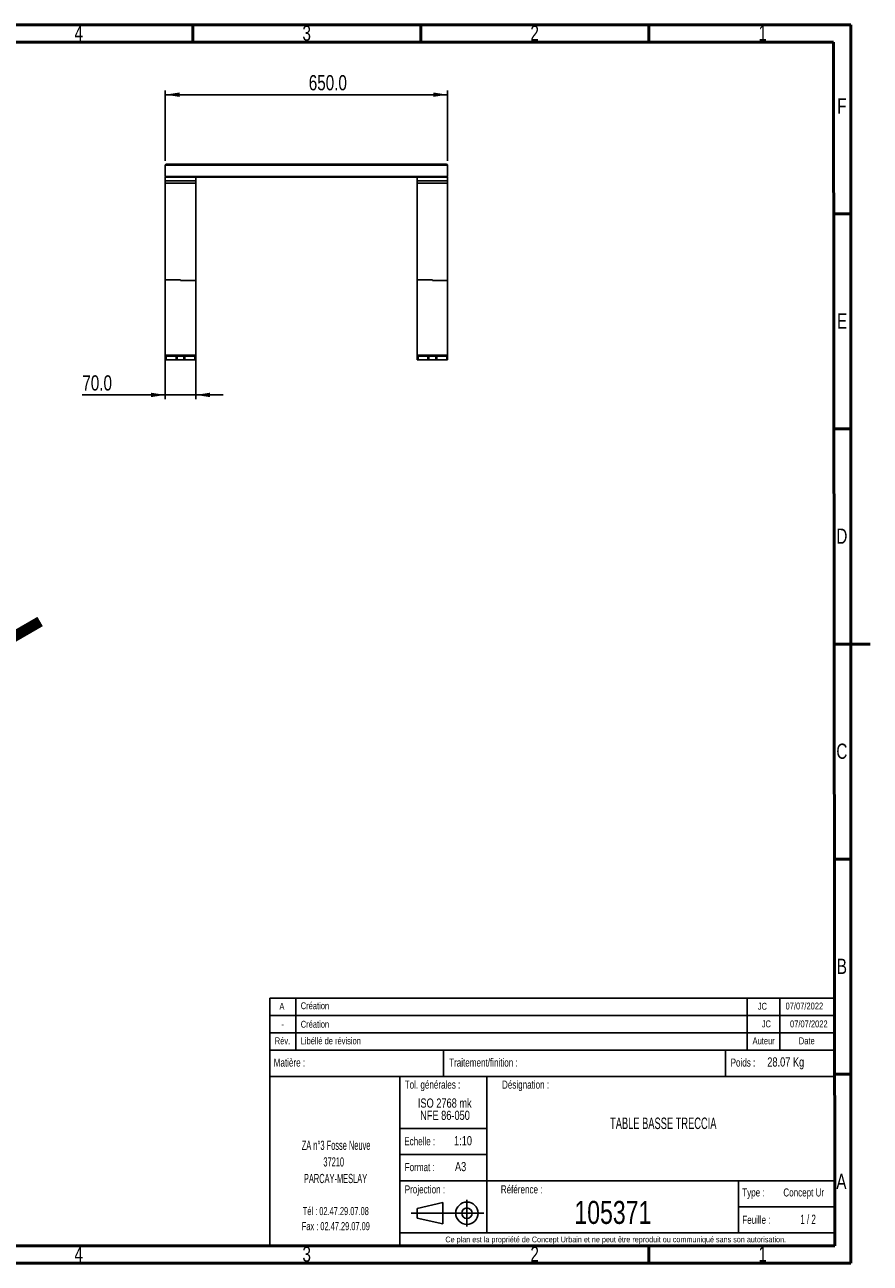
# Model space of a CAD drawing. Header units: millimetres. Extents: x 15 to 4185, y 60 to 2955.
# Tile 7 of 7: x 2238 to 4185, y 60 to 2910. Entities that reach past the tile are written whole.
import ezdxf

# ---------------------------------------------------------------- set-up
doc = ezdxf.new("R2010")
doc.units = ezdxf.units.MM
doc.header["$LTSCALE"] = 10
doc.layers.add('FORMAT', color=7, linetype='Continuous')
doc.styles.add('SLDTEXTSTYLE0', font='TXT', dxfattribs={"width": 0.605})
doc.styles.add('SLDTEXTSTYLE1', font='TXT', dxfattribs={"width": 0.75})
doc.styles.add('SLDTEXTSTYLE2', font='TXT', dxfattribs={"width": 0.65})
doc.dimstyles.new('SLDDIMSTYLE0', dxfattribs={"dimtxt": 35, "dimasz": 33.02, "dimexe": 0, "dimexo": 0.0625, "dimgap": 8.75, "dimtad": 1, "dimdec": 1, "dimrnd": 1e-09, "dimzin": 4, "dimdsep": 46, "dimtxsty": 'SLDTEXTSTYLE1', "dimsah": 1, "dimcen": 0.09, "dimadec": 0, "dimazin": 1, "dimtfac": 1, "dimtdec": 1, "dimtofl": 0, "dimtmove": 0, "dimatfit": 3, "dimfxl": 1, "dimfrac": 2, "dimtolj": 1, "dimtzin": 12, "dimarcsym": 0})
doc.dimstyles.new('SLDDIMSTYLE1', dxfattribs={"dimtxt": 35, "dimasz": 33.02, "dimexe": 0, "dimexo": 0.0625, "dimgap": 8.75, "dimtad": 1, "dimdec": 1, "dimrnd": 1e-09, "dimzin": 4, "dimdsep": 46, "dimtxsty": 'SLDTEXTSTYLE1', "dimsah": 1, "dimcen": 0.09, "dimadec": 0, "dimazin": 1, "dimtfac": 1, "dimtdec": 1, "dimtmove": 0, "dimatfit": 0, "dimfxl": 1, "dimfrac": 2, "dimtolj": 1, "dimtzin": 12, "dimarcsym": 0})

# ---------------------------------------------------------------- blocks, each defined once
blk = doc.blocks.new('Ancrage de la table de zones de pliage1')
at = {"layer": 'FORMAT', "color": 7}
for p, q in [((1880.3, 250.1), (1939.3, 263.7)), ((1939.3, 263.7), (1939.3, 214.5)), ((1939.3, 263.7), (1939.3, 214.5)), ((1995.1, 270.2), (1995.1, 208.2)), ((1866.7, 239.1), (2034.4, 239.1)), ((1880.3, 228.1), (1880.3, 250.1)), ((1880.3, 228.1), (1939.3, 214.5))]:
    blk.add_line(p, q, dxfattribs=at)
for radius in [25.7, 12.1]:
    blk.add_circle((1995.1, 239.1), radius, dxfattribs=at)
blk = doc.blocks.new('_D_2')
at = {"layer": 'FORMAT'}
for p, q in [((2561.5, 2597.1), (2561.5, 2759.1)), ((2561.5, 2749.1), (3211.5, 2749.1)), ((3211.5, 2597.1), (3211.5, 2759.1))]:
    blk.add_line(p, q, dxfattribs=at)
for points in [[(2561.5, 2749.1), (2594.5, 2744), (2594.5, 2754.2)], [(3211.5, 2749.1), (3178.5, 2754.2), (3178.5, 2744)]]:
    blk.add_solid(points, dxfattribs=at)
at = {"layer": 'FORMAT', "insert": (2891.9, 2794.2), "char_height": 35, "attachment_point": 1, "style": 'SLDTEXTSTYLE1'}
blk.add_mtext('650.0', dxfattribs=at)
blk = doc.blocks.new('_D_3')
at = {"layer": 'FORMAT'}
for p, q in [((2561.5, 2139.9), (2561.5, 2048.2)), ((2631.5, 2139.9), (2631.5, 2048.2)), ((2561.5, 2058.2), (2370.4, 2058.2)), ((2561.5, 2058.2), (2631.5, 2058.2)), ((2631.5, 2058.2), (2695, 2058.2))]:
    blk.add_line(p, q, dxfattribs=at)
for points in [[(2561.5, 2058.2), (2528.5, 2063.3), (2528.5, 2053.1)], [(2631.5, 2058.2), (2664.5, 2053.1), (2664.5, 2063.3)]]:
    blk.add_solid(points, dxfattribs=at)
at = {"layer": 'FORMAT', "insert": (2370.4, 2103.3), "char_height": 35, "attachment_point": 1, "style": 'SLDTEXTSTYLE1'}
blk.add_mtext('70.0', dxfattribs=at)

msp = doc.modelspace()

# ---------------------------------------------------------------- linework, layer by layer
at = {"color": 7, "linetype": 'Continuous', "lineweight": 50}
for p, q in [((60, 2910), (4140, 2910)), ((2625, 2870), (2625, 2910)), ((3150, 2870), (3150, 2910)), ((3675, 2870), (3675, 2910)), ((4140, 2910), (4140, 60)), ((100, 2870), (4100, 2870)), ((4100, 2870), (4103.28, 100)), ((4100, 2475), (4140, 2475)), ((4100, 1980), (4140, 1980)), ((4185.01, 1485), (4099.99, 1485)), ((4100, 1485), (4140, 1485)), ((4100, 990), (4140, 990)), ((4100, 495), (4140, 495)), ((4103.28, 100), (100, 100)), ((3675, 100), (3675, 60)), ((4140, 60), (60, 60))]:
    msp.add_line(p, q, dxfattribs=at)
at = {"color": 7, "linetype": 'Continuous', "lineweight": 25}
for p, q in [((3211.51, 2587.13), (2561.51, 2587.13)), ((2561.51, 2587.13), (2561.51, 2561.13)), ((2561.51, 2586.13), (2561.51, 2562.13)), ((2565.01, 2589.13), (2564.51, 2589.13)), ((3208.01, 2589.13), (2565.01, 2589.13)), ((3208.01, 2589.13), (3208.51, 2589.13)), ((3211.51, 2587.13), (3211.51, 2561.13)), ((3211.51, 2586.13), (3211.51, 2562.13)), ((3211.51, 2561.13), (2561.51, 2561.13)), ((2561.51, 2559.13), (2564.51, 2559.13)), ((2561.51, 2559.13), (2561.51, 2551.13)), ((2561.51, 2551.13), (2631.51, 2551.13)), ((2561.51, 2551.13), (2561.51, 2545.87)), ((2561.51, 2545.87), (2631.51, 2545.87)), ((2561.51, 2323.38), (2561.51, 2545.87)), ((2565.01, 2559.13), (2564.51, 2559.13)), ((3208.01, 2559.13), (2565.01, 2559.13)), ((2631.51, 2559.13), (2631.51, 2551.13)), ((2631.51, 2551.13), (2631.51, 2545.87)), ((2631.51, 2321.71), (2631.51, 2545.87)), ((3141.51, 2559.13), (3141.51, 2551.13)), ((3141.51, 2551.13), (3211.51, 2551.13)), ((3141.51, 2551.13), (3141.51, 2545.87)), ((3141.51, 2545.87), (3211.51, 2545.87)), ((3141.51, 2323.38), (3141.51, 2545.87)), ((3208.01, 2559.13), (3208.51, 2559.13)), ((3208.51, 2559.13), (3211.51, 2559.13)), ((3211.51, 2559.13), (3211.51, 2551.13)), ((3211.51, 2551.13), (3211.51, 2545.87)), ((3211.51, 2321.71), (3211.51, 2545.87)), ((2561.51, 2149.86), (2561.51, 2323.38)), ((2561.51, 2323.38), (2596.51, 2323.38)), ((2596.51, 2323.38), (2596.51, 2322.55)), ((2596.51, 2322.55), (2596.51, 2321.71)), ((2596.51, 2321.71), (2631.51, 2321.71)), ((2631.51, 2149.86), (2631.51, 2321.71)), ((3141.51, 2323.38), (3176.51, 2323.38)), ((3141.51, 2149.86), (3141.51, 2323.38)), ((3176.51, 2323.38), (3176.51, 2322.55)), ((3176.51, 2322.55), (3176.51, 2321.71)), ((3176.51, 2321.71), (3211.51, 2321.71)), ((3211.51, 2149.86), (3211.51, 2321.71)), ((2631.51, 2149.86), (2561.51, 2149.86)), ((2561.51, 2147.12), (2561.51, 2149.86)), ((2561.51, 2139.12), (2561.51, 2147.12)), ((2561.51, 2147.12), (2563.51, 2147.12)), ((2563.51, 2139.12), (2561.51, 2139.12)), ((2563.51, 2147.12), (2563.51, 2139.12)), ((2586.51, 2147.12), (2563.51, 2147.12)), ((2586.51, 2139.12), (2563.51, 2139.12)), ((2586.51, 2139.12), (2586.51, 2147.12)), ((2586.51, 2147.12), (2588.51, 2147.12)), ((2588.51, 2139.12), (2586.51, 2139.12)), ((2588.51, 2147.12), (2588.51, 2139.12)), ((2604.51, 2147.12), (2588.51, 2147.12)), ((2604.51, 2139.12), (2588.51, 2139.12)), ((2604.51, 2139.12), (2604.51, 2147.12)), ((2604.51, 2147.12), (2606.51, 2147.12)), ((2606.51, 2139.12), (2604.51, 2139.12)), ((2606.51, 2147.12), (2606.51, 2139.12)), ((2629.51, 2147.12), (2606.51, 2147.12)), ((2629.51, 2139.12), (2606.51, 2139.12)), ((2629.51, 2139.12), (2629.51, 2147.12)), ((2629.51, 2147.12), (2631.51, 2147.12)), ((2631.51, 2139.12), (2629.51, 2139.12)), ((2631.51, 2147.12), (2631.51, 2149.86)), ((2631.51, 2147.12), (2631.51, 2139.12)), ((3211.51, 2149.86), (3141.51, 2149.86)), ((3141.51, 2147.12), (3141.51, 2149.86)), ((3141.51, 2139.12), (3141.51, 2147.12)), ((3141.51, 2147.12), (3143.51, 2147.12)), ((3143.51, 2139.12), (3141.51, 2139.12)), ((3143.51, 2147.12), (3143.51, 2139.12)), ((3166.51, 2147.12), (3143.51, 2147.12)), ((3166.51, 2139.12), (3143.51, 2139.12)), ((3166.51, 2139.12), (3166.51, 2147.12)), ((3166.51, 2147.12), (3168.51, 2147.12)), ((3168.51, 2139.12), (3166.51, 2139.12)), ((3168.51, 2147.12), (3168.51, 2139.12)), ((3184.51, 2147.12), (3168.51, 2147.12)), ((3184.51, 2139.12), (3168.51, 2139.12)), ((3184.51, 2139.12), (3184.51, 2147.12)), ((3184.51, 2147.12), (3186.51, 2147.12)), ((3186.51, 2139.12), (3184.51, 2139.12)), ((3186.51, 2147.12), (3186.51, 2139.12)), ((3209.51, 2147.12), (3186.51, 2147.12)), ((3209.51, 2139.12), (3186.51, 2139.12)), ((3209.51, 2139.12), (3209.51, 2147.12)), ((3209.51, 2147.12), (3211.51, 2147.12)), ((3211.51, 2139.12), (3209.51, 2139.12)), ((3211.51, 2147.12), (3211.51, 2149.86)), ((3211.51, 2147.12), (3211.51, 2139.12))]:
    msp.add_line(p, q, dxfattribs=at)
for centre, start, end in [((2564.51, 2586.13), 90, 180), ((3208.51, 2586.13), 0, 90), ((2564.51, 2562.13), 180, 270), ((3208.51, 2562.13), 270, 0)]:
    msp.add_arc(centre, 3, start, end, dxfattribs=at)
for centre, start_param, end_param in [((2565.01, 2587.13), 1.5707963, 3.1415927), ((3208.01, 2587.13), 0, 1.5707963), ((2565.01, 2561.13), 3.1415927, 4.712389), ((3208.01, 2561.13), 4.712389, 6.2831853)]:
    msp.add_ellipse(centre, major_axis=(3.5, 0), ratio=0.5714286, start_param=start_param, end_param=end_param, dxfattribs=at)
at = {"layer": 'FORMAT'}
for p, q in [((2801.87, 630), (2801.87, 670.21)), ((2801.87, 670.21), (4101.87, 670.21)), ((2861.87, 630), (2861.87, 670.21)), ((3901.87, 630), (3901.87, 670.21)), ((3976.87, 630), (3976.87, 670.21)), ((2801.87, 100), (2801.87, 630)), ((2801.87, 630), (4101.87, 630)), ((2861.87, 550), (2861.87, 630)), ((3901.87, 550), (3901.87, 630)), ((3976.87, 550), (3976.87, 630)), ((2801.87, 590), (4101.87, 590)), ((2801.87, 550), (4101.87, 550)), ((3201.87, 550), (3201.87, 490)), ((3851.87, 550), (3851.87, 490)), ((2801.87, 490), (4101.87, 490)), ((3101.87, 490), (3101.87, 100)), ((3301.87, 490), (3301.87, 130)), ((3101.87, 370), (3301.87, 370)), ((3101.87, 310), (3301.87, 310)), ((3101.87, 250), (4101.87, 250)), ((3881.87, 250), (3881.87, 130)), ((3881.87, 190), (4101.87, 190)), ((3101.87, 130), (4101.87, 130))]:
    msp.add_line(p, q, dxfattribs=at)

# ---------------------------------------------------------------- block references
at = {"color": 7, "linetype": 'Continuous'}
msp.add_blockref('Ancrage de la table de zones de pliage1', (1261.06, -64.05), dxfattribs=at)

# ---------------------------------------------------------------- texts
at = {"color": 7, "linetype": 'Continuous', "lineweight": 0, "char_height": 35, "attachment_point": 2, "style": 'SLDTEXTSTYLE1'}
for s, insert in [('4', (2362.15, 2908.26)), ('3', (2887.15, 2908.26)), ('2', (3412.15, 2908.26)), ('1', (3937.15, 2908.26)), ('F', (4119.64, 2740.76)), ('E', (4120.06, 2245.76)), ('D', (4119.6, 1750.76)), ('C', (4119.64, 1255.76)), ('B', (4119.73, 760.76)), ('A', (4118.6, 265.76)), ('4', (2362.15, 98.26)), ('3', (2887.15, 98.26)), ('2', (3412.15, 98.26)), ('1', (3937.15, 98.26))]:
    msp.add_mtext(s, dxfattribs=dict(at, insert=insert))
at = {"layer": 'FORMAT', "insert": (1104.18, 1107.12), "char_height": 224.896, "attachment_point": 1, "rotation": 30, "style": 'SLDTEXTSTYLE0'}
msp.add_mtext('COMMERCIAL', dxfattribs=at)
at = {"layer": 'FORMAT'}
for s, insert, char_height, attachment_point, style in [('A', (2830.07, 659.14), 15.88, 2, 'SLDTEXTSTYLE1'), ('Création', (2873.43, 660.45), 15.875, 1, 'SLDTEXTSTYLE1'), ('JC', (3936.63, 659.32), 15.875, 2, 'SLDTEXTSTYLE1'), ('07/07/2022', (4033.3, 659.85), 15.875, 2, 'SLDTEXTSTYLE1'), ('-', (2831.83, 617.88), 15.88, 2, 'SLDTEXTSTYLE1'), ('Création', (2873.43, 617.88), 15.875, 1, 'SLDTEXTSTYLE1'), ('JC', (3945.77, 618.66), 15.875, 2, 'SLDTEXTSTYLE1'), ('07/07/2022', (4043.58, 618.66), 15.875, 2, 'SLDTEXTSTYLE1'), ('Rév.', (2831.36, 579.73), 15.875, 2, 'SLDTEXTSTYLE1'), ('Libéllé de révision', (2873.43, 579.73), 15.875, 1, 'SLDTEXTSTYLE1'), ('Auteur', (3939.51, 579.73), 15.875, 2, 'SLDTEXTSTYLE1'), ('Date', (4038.84, 579.73), 15.875, 2, 'SLDTEXTSTYLE1'), ('Matière :', (2811.2, 531.09), 18.521, 1, 'SLDTEXTSTYLE1'), ('Traitement/finition :', (3215.25, 531.09), 18.5208, 1, 'SLDTEXTSTYLE1'), ('Poids :', (3863.51, 531.09), 18.521, 1, 'SLDTEXTSTYLE1'), ('28.07 Kg', (3947.88, 533.72), 21.167, 1, 'SLDTEXTSTYLE1'), ('Tol. générales :', (3112.96, 480.27), 18.52, 1, 'SLDTEXTSTYLE1'), ('Désignation :', (3391.17, 480.24), 18.5208, 2, 'SLDTEXTSTYLE1'), ('ISO 2768 mk', (3205.11, 439.17), 21.1667, 2, 'SLDTEXTSTYLE1'), ('NFE 86-050', (3205.67, 410.95), 21.167, 2, 'SLDTEXTSTYLE1'), ('TABLE BASSE TRECCIA', (3708.38, 395.23), 26.4583, 2, 'SLDTEXTSTYLE0'), ('ZA n°3 Fosse Neuve', (2954.83, 342.04), 21.1667, 2, 'SLDTEXTSTYLE0'), ('Echelle :', (3111.81, 349.95), 18.521, 1, 'SLDTEXTSTYLE1'), ('1:10', (3247.12, 352.58), 21.167, 2, 'SLDTEXTSTYLE1'), ('37210', (2949.4, 303.81), 21.167, 2, 'SLDTEXTSTYLE0'), ('Format :', (3112.96, 290.4), 18.521, 1, 'SLDTEXTSTYLE1'), ('A3', (3228.63, 293.03), 21.167, 1, 'SLDTEXTSTYLE1'), ('PARCAY-MESLAY', (2953.6, 265.59), 21.1667, 2, 'SLDTEXTSTYLE0'), ('Projection :', (3112.96, 239.21), 18.5208, 1, 'SLDTEXTSTYLE1'), ('Référence :', (3382.2, 239.21), 18.5208, 2, 'SLDTEXTSTYLE1'), ('Type :', (3890.25, 232.19), 18.521, 1, 'SLDTEXTSTYLE1'), ('Concept Ur', (4031.82, 232.19), 18.521, 2, 'SLDTEXTSTYLE1'), ('105371', (3592.24, 203.41), 52.917, 2, 'SLDTEXTSTYLE1'), ('Tél : 02.47.29.07.08', (2954.2, 189.26), 18.5208, 2, 'SLDTEXTSTYLE0'), ('1 / 2', (4041.8, 171.83), 21.167, 2, 'SLDTEXTSTYLE2'), ('Fax : 02.47.29.07.09', (2954.24, 154.57), 18.5208, 2, 'SLDTEXTSTYLE0'), ('Feuille :', (3890.25, 169.2), 18.521, 1, 'SLDTEXTSTYLE1'), ('Ce plan est la propriété de Concept Urbain et ne peut être reproduit ou communiqué sans son autorisation.', (3598.84, 121.36), 13.22917, 2, 'SLDTEXTSTYLE1')]:
    msp.add_mtext(s, dxfattribs=dict(at, insert=insert, char_height=char_height, attachment_point=attachment_point, style=style))

# ---------------------------------------------------------------- dimensions: what is measured, and where the dimension line sits
for base, p1, p2, dimstyle, picture, middle in [((3211.51, 2749.13), (2561.51, 2587.13), (3211.51, 2587.13), 'SLDDIMSTYLE0', '_D_2', (2950.1, 2749.13)), ((2631.51, 2058.23), (2561.51, 2149.86), (2631.51, 2149.86), 'SLDDIMSTYLE1', '_D_3', (2415.64, 2058.23))]:
    dim = msp.add_linear_dim(base=base, p1=p1, p2=p2, dimstyle=dimstyle, dxfattribs=at)
    dim.commit()
    dim.dimension.update_dxf_attribs({"geometry": picture, "text_midpoint": middle, "dimtype": 160})

doc.saveas('drawing.dxf')
